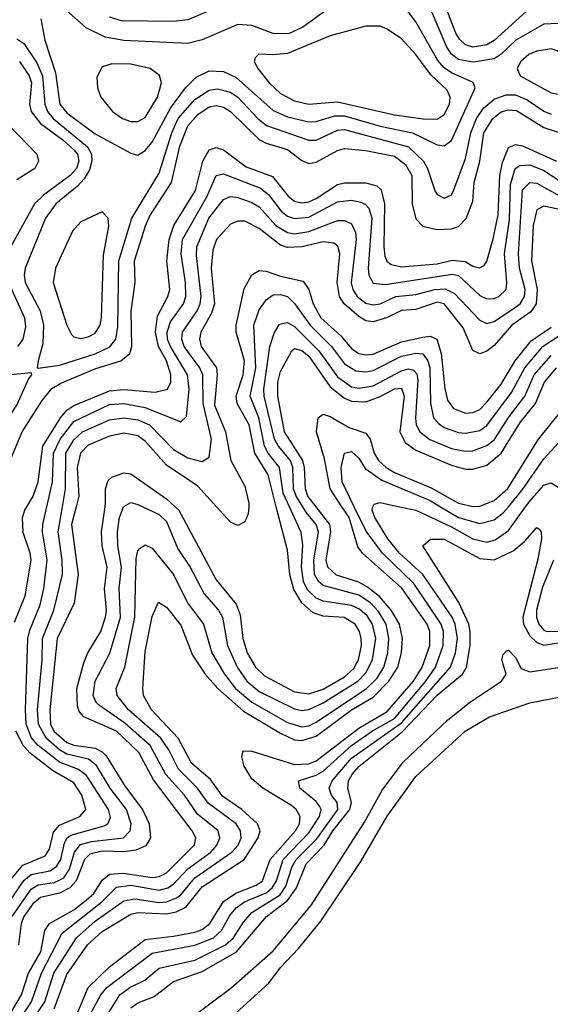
# Model space of a CAD drawing. Header units: inches. Extents: x 990535 to 1117859, y 769386 to 892122.
# Tile 29 of 256: x 1042458 to 1043948, y 838603 to 841367. Entities that reach past the tile are written whole.
import ezdxf

# ---------------------------------------------------------------- set-up
doc = ezdxf.new("R2010")
doc.units = ezdxf.units.IN
doc.header["$MEASUREMENT"] = 0
doc.layers.add('B0843', color=7, linetype='Continuous')
doc.layers.add('B0844', color=7, linetype='Continuous')

msp = doc.modelspace()

# ---------------------------------------------------------------- linework, layer by layer
at = {"layer": 'B0843', "color": 5}
for points, elevation in [([(1042405, 838855), (1042469.5, 838950.5), (1042490, 838967.7), (1042542.4, 838977.6), (1042561.7, 838990), (1042573.3, 839010), (1042584.2, 839055.8), (1042590.7, 839069.3), (1042602, 839078), (1042695.5, 839104.5), (1042705.3, 839110), (1042712.7, 839127.3), (1042707.7, 839150), (1042645.5, 839245.5), (1042622.7, 839262.7), (1042570, 839282.6), (1042510, 839330), (1042491.5, 839351.5), (1042476.4, 839390), (1042473.9, 839430), (1042481.3, 839630), (1042486.5, 839653.5), (1042515.6, 839724.4), (1042526.2, 839770), (1042535.2, 839850), (1042522.3, 839930), (1042523.3, 839950), (1042534.4, 840000)], 2460), ([(1042436.4, 838583.6), (1042463.3, 838630), (1042482.3, 838690), (1042517.6, 838750), (1042528.7, 838810), (1042541.7, 838830), (1042610, 838868.4), (1042644.8, 838895.2), (1042665.8, 838914.2), (1042690, 838951.8), (1042710, 838968.8), (1042748.9, 838971.1), (1042830, 838959.4), (1042850, 838962), (1042870, 838972.1), (1042949, 839051), (1042952.6, 839070), (1042942.6, 839090), (1042833.4, 839233.4), (1042792.2, 839310), (1042729.6, 839370), (1042638.5, 839410), (1042625.4, 839425.4), (1042620.7, 839440.7), (1042618.8, 839490), (1042637.9, 839562.1), (1042649, 839590), (1042686.2, 839650), (1042699.4, 839690), (1042701.9, 839710), (1042696, 839770), (1042703.9, 839830), (1042689.2, 839890), (1042687.4, 839930), (1042697.6, 840000)], 2380), ([(1042437, 838850), (1042490, 838926.1), (1042510, 838938.7), (1042555.4, 838944.6), (1042581.5, 838958.5), (1042597.6, 838982.4), (1042612.1, 839030), (1042628.7, 839051.3), (1042659.9, 839060.1), (1042749.9, 839070), (1042768.2, 839090), (1042770.7, 839110), (1042757.5, 839150), (1042711.7, 839210), (1042673.4, 839273.4), (1042651, 839291), (1042590, 839305.5), (1042570, 839317.1), (1042531.9, 839350), (1042510.5, 839390), (1042507.6, 839430), (1042521.2, 839570), (1042521.8, 839630), (1042554.3, 839710), (1042578.4, 839810), (1042577.6, 839850), (1042566.3, 839930), (1042578.4, 840000)], 2440), ([(1042443.7, 839676.3), (1042473, 839750), (1042489.9, 839850), (1042487.3, 839870), (1042467.6, 839927.6), (1042466.3, 839970), (1042472.2, 839990), (1042478.2, 840000)], 2480), ([(1042616.3, 840000), (1042603.4, 839950), (1042622.5, 839810), (1042611.2, 839728.8), (1042563.5, 839630), (1042542.6, 839430), (1042544.8, 839390), (1042554.3, 839370), (1042590, 839338.5), (1042610, 839330.3), (1042670, 839322.5), (1042690, 839311.8), (1042700.4, 839300.4), (1042754.2, 839214.2), (1042803.1, 839150), (1042821.5, 839110), (1042824.9, 839070), (1042812, 839048), (1042784.4, 839035.6), (1042750, 839031.1), (1042690, 839033.3), (1042655.2, 839024.8), (1042640.2, 839010), (1042616.5, 838950), (1042598.4, 838930), (1042570, 838914.9), (1042516.8, 838903.2), (1042495.1, 838884.9), (1042470.1, 838849.9), (1042462.1, 838830), (1042455, 838770)], 2420), ([(1042458.3, 838561.7), (1042490.9, 838610), (1042519.1, 838690), (1042577, 838803), (1042689, 838891), (1042730, 838932.1), (1042770, 838937.4), (1042850, 838923.7), (1042873.6, 838930), (1042890, 838940.6), (1042930, 838983.6), (1042994.8, 839030), (1043011.2, 839050), (1043019.9, 839070), (1043015.5, 839090), (1042957.3, 839137.3), (1042920.7, 839190), (1042868.3, 839248.3), (1042824.7, 839330), (1042752.8, 839392.8), (1042681.8, 839441.8), (1042672.6, 839450), (1042664, 839470), (1042669.8, 839510.2), (1042711.1, 839588.9), (1042741.1, 839690), (1042737, 839770), (1042743.4, 839830), (1042733.6, 839890), (1042732.6, 839930), (1042738, 839970), (1042749.8, 840000)], 2360), ([(1042480.8, 838539.2), (1042528.3, 838610), (1042554.3, 838690), (1042617.8, 838790), (1042670, 838836.9), (1042750, 838893.3), (1042781, 838899), (1042850, 838889.2), (1042870, 838890.8), (1042897.9, 838902.1), (1042910, 838910.6), (1042950, 838957.7), (1043053.3, 839030), (1043071.8, 839050), (1043079.6, 839070), (1043078.2, 839090), (1043065.6, 839110), (1042987.3, 839167.3), (1042957.5, 839210), (1042903.5, 839263.5), (1042877.2, 839317.2), (1042854.2, 839350), (1042763.8, 839430), (1042731.7, 839470), (1042728.5, 839490), (1042752.9, 839550), (1042781.2, 839690), (1042785.3, 839854.7), (1042790, 839876.5), (1042796.1, 839883.9), (1042810, 839893.5), (1042830, 839883.8), (1042889.8, 839809.8), (1042929.2, 839730), (1042973.9, 839670), (1042997.3, 839590), (1043033.2, 839530), (1043064.2, 839490), (1043110, 839451), (1043210, 839394.3), (1043250, 839381.8), (1043270, 839385), (1043290, 839394.7), (1043431.7, 839490), (1043461.3, 839518.7), (1043480.7, 839550), (1043491.7, 839590), (1043494.8, 839630), (1043486.5, 839670), (1043465.6, 839705.6), (1043442.5, 839730), (1043410, 839751.6), (1043310, 839778.7), (1043296.6, 839790), (1043286.1, 839810), (1043283.6, 839850), (1043297.3, 839930), (1043290.4, 839950), (1043263.2, 839983.2), (1043252.6, 840000)], 2340), ([(1042554.6, 838590), (1042590, 838686.7), (1042648.3, 838770), (1042690, 838807.1), (1042770, 838856.1), (1042790, 838861), (1042870, 838857), (1042897.1, 838862.9), (1042924.3, 838875.7), (1042970, 838932.4), (1043088.3, 839010), (1043127.3, 839070), (1043132.7, 839090), (1043125.6, 839110), (1043081.7, 839150), (1043027, 839187), (1042994.1, 839234.1), (1042940.3, 839280.3), (1042902.8, 839350), (1042828.3, 839430), (1042805.8, 839470), (1042803.4, 839490), (1042810, 839594), (1042830, 839692), (1042848.1, 839731.9), (1042870, 839717.7), (1042910, 839667.4), (1042943.5, 839583.5), (1042978.4, 839530), (1043013.9, 839490), (1043086.1, 839426.1), (1043190, 839364.3), (1043230, 839345.6), (1043250, 839343.3), (1043290, 839355.8), (1043389.9, 839430.1), (1043450, 839465.6), (1043494.2, 839510), (1043519.4, 839550), (1043530.3, 839590), (1043532.5, 839630), (1043523.9, 839670), (1043500.9, 839710), (1043468, 839748), (1043434.6, 839774.6), (1043410, 839788), (1043347.9, 839807.9), (1043323.4, 839830), (1043318.5, 839850), (1043331.9, 839930), (1043328.5, 839950), (1043290, 840000)], 2320), ([(1042616.8, 838570), (1042650.1, 838649.9), (1042710, 838708.6), (1042810, 838785.2), (1042890, 838793.9), (1042950, 838805.4), (1042970, 838813.3), (1042991.9, 838830), (1043030, 838892), (1043064.9, 838915.1), (1043122.4, 838937.6), (1043139.6, 838950), (1043161.7, 839010), (1043232.2, 839090), (1043243.4, 839110), (1043245.2, 839130), (1043234.5, 839150), (1043221, 839161), (1043140.8, 839210), (1043110, 839235.6), (1043088.1, 839271.9), (1043082, 839298), (1043085.6, 839314.4), (1043110, 839313.7), (1043230, 839276.4), (1043270, 839278.5), (1043290, 839286.3), (1043410, 839378.4), (1043490, 839424.9), (1043563.3, 839510), (1043587.8, 839550), (1043609.8, 839610), (1043609.8, 839650), (1043602.4, 839670), (1043531.2, 839771.3), (1043420.9, 839870), (1043407.3, 839887.3), (1043382.6, 839970), (1043362.8, 840000)], 2280), ([(1042643, 838550), (1042685.6, 838630), (1042703.1, 838650), (1042830, 838746.7), (1042950, 838768.6), (1043002, 838790), (1043025, 838810), (1043047.8, 838852.2), (1043066.2, 838873.8), (1043089.5, 838890.5), (1043150, 838916.4), (1043167.1, 838930), (1043179, 838950), (1043198, 839010), (1043270, 839084.6), (1043300, 839130), (1043304.5, 839150), (1043299.4, 839159.4), (1043290, 839172.5), (1043244.6, 839210), (1043240.8, 839230), (1043290, 839246.4), (1043310, 839257.7), (1043390, 839330), (1043449, 839371), (1043510, 839405.2), (1043597.9, 839510), (1043625.4, 839550), (1043647, 839610), (1043647.5, 839650), (1043641.5, 839670), (1043564.3, 839784.3), (1043476.9, 839870), (1043431.2, 839931.2), (1043397.5, 840000)], 2260), ([(1042701.5, 838570), (1042739.1, 838630), (1042767.3, 838650), (1042809.4, 838670.6), (1042850, 838704.9), (1042950, 838727.2), (1043036.1, 838770), (1043058.5, 838790), (1043086, 838834), (1043110, 838861.2), (1043189.4, 838910.6), (1043205.6, 838934.4), (1043222.6, 838990), (1043234, 839010), (1043292.5, 839067.5), (1043350.9, 839150), (1043349.1, 839170), (1043333.8, 839190), (1043327, 839210), (1043335.2, 839230), (1043390, 839294), (1043530, 839393.5), (1043667.4, 839550), (1043681.1, 839590), (1043686.9, 839630), (1043680.7, 839670), (1043671.8, 839690), (1043589.6, 839809.6), (1043524.1, 839870), (1043491.2, 839910), (1043454.9, 839970), (1043448, 839990), (1043449.7, 840000)], 2240), ([(1042804.1, 840000), (1042850, 839978), (1042870, 839958.9), (1042901.7, 839881.7), (1042936.3, 839830), (1042975.9, 839755.9), (1043016.1, 839710), (1043027.1, 839690), (1043041.6, 839610), (1043068.7, 839550), (1043095.5, 839510), (1043130, 839481.3), (1043230, 839432.5), (1043250, 839428.1), (1043270, 839430.5), (1043310, 839449.8), (1043406.9, 839510), (1043430, 839534), (1043449, 839570), (1043457.6, 839630), (1043448.7, 839670), (1043433.7, 839693.7), (1043412.1, 839712.1), (1043390, 839723.1), (1043310, 839734.8), (1043290, 839743.5), (1043266.5, 839766.5), (1043254.8, 839790), (1043249.1, 839830), (1043253.1, 839893.1), (1043248.1, 839928.1), (1043215.4, 840000)], 2360), ([(1042894.2, 840000), (1042905, 839990), (1043010, 839794.9), (1043066.2, 839726.2), (1043076.7, 839696.7), (1043084.2, 839630), (1043097, 839590), (1043119.8, 839550), (1043145.4, 839525.4), (1043230, 839480.2), (1043270, 839475.1), (1043310, 839487.7), (1043370, 839522.1), (1043394.9, 839545.1), (1043409.3, 839570), (1043417.5, 839610), (1043417, 839630), (1043412.5, 839650), (1043400.1, 839670), (1043369, 839689), (1043310, 839693.1), (1043281.8, 839701.8), (1043250.4, 839730.4), (1043227.4, 839767.4), (1043216.8, 839810), (1043210, 839877.6), (1043178.4, 840000)], 2380), ([(1043101.1, 840000), (1043099.8, 839980.2), (1043090, 839957.7), (1043070, 839947.1), (1043050, 839956.4), (1043010.6, 840000)], 2420), ([(1043524.8, 840000), (1043570, 839990), (1043670, 839944), (1043730, 839909.6), (1043770, 839900.2), (1043793, 839907), (1043830, 839933.1), (1043878.4, 840000)], 2240), ([(1043639.4, 840000), (1043690, 839969.7), (1043750, 839953.4), (1043790, 839963.4), (1043816.5, 839983.5), (1043830.1, 840000)], 2260), ([(1042770, 838593.3), (1042790, 838607.2), (1042835.3, 838624.7), (1042890, 838667.4), (1042970, 838695.2), (1043066.4, 838750), (1043150.8, 838849.2), (1043210, 838894.8), (1043235.6, 838930), (1043262.2, 838997.8), (1043312.6, 839050), (1043337, 839090), (1043384.9, 839150), (1043390, 839170), (1043379.2, 839210), (1043381.4, 839230), (1043392.6, 839250), (1043410, 839271.1), (1043532.2, 839367.8), (1043630, 839471.2), (1043700.8, 839530), (1043712, 839550), (1043722.4, 839610), (1043722.9, 839650), (1043718.6, 839670), (1043690.9, 839730.9), (1043589.8, 839890), (1043611, 839909), (1043650, 839909.3), (1043750, 839855), (1043790, 839850.8), (1043843.5, 839876.5), (1043876.5, 839903.5), (1043910, 839941.6), (1043916.9, 839936.9), (1043922.2, 839930), (1043922.7, 839910), (1043913.1, 839853.1), (1043870.8, 839690), (1043872.8, 839670), (1043890, 839637.3), (1043910, 839619.2), (1043930, 839611.5), (1043970, 839618.2)], 2220), ([(1043956.3, 839850), (1043925.7, 839774.3), (1043909.3, 839710), (1043908.7, 839690), (1043915.2, 839670), (1043930, 839653.1), (1043938.9, 839650), (1043970, 839650.6)], 2240), ([(1042936.9, 838563.1), (1043051.2, 838648.8), (1043170, 838753.4), (1043277.6, 838882.4), (1043425.8, 839114.2), (1043476.1, 839203.9), (1043535.8, 839284.2), (1043658.9, 839401.1), (1043720.6, 839450), (1043811.1, 839510), (1043823.4, 839530), (1043811.7, 839570), (1043815, 839585), (1043824.3, 839595.7), (1043830, 839597.3), (1043850, 839576.4), (1043866.1, 839546.1), (1043890, 839536.6), (1044190, 839582.5)], 2180), ([(1042648.1, 837130), (1042550, 837331.2), (1042510, 837459.2), (1042503.2, 837530), (1042489.3, 837590), (1042484, 837690), (1042490, 837787.7), (1042520.8, 837950), (1042530, 837987.7), (1042550, 838036), (1042605.4, 838134.6), (1042810, 838346.6), (1043157.9, 838662.1), (1043190, 838706.3), (1043240.5, 838759.5), (1043303.6, 838836.4), (1043416, 839004), (1043490, 839130.8), (1043570, 839242.3), (1043708.5, 839370), (1043776.9, 839410), (1043890, 839449.2), (1044030, 839476.8)], 2160), ([(1042410, 838925.4), (1042466.6, 838993.4), (1042530, 839019.6), (1042541.3, 839038.7), (1042553.4, 839086.6), (1042570, 839106.4), (1042627, 839130), (1042643.5, 839150), (1042632.9, 839190), (1042610, 839224.9), (1042550, 839259.9), (1042487.9, 839307.9), (1042468.4, 839328.4), (1042447.6, 839370)], 2480)]:
    msp.add_lwpolyline(points, dxfattribs=dict(at, elevation=elevation))
at = {"layer": 'B0844', "color": 5}
for points, elevation in [([(1043890, 841399.4), (1043790, 841309.1), (1043770, 841296.7), (1043730, 841290.4), (1043710, 841296.8), (1043692.6, 841312.6), (1043682.3, 841330), (1043630, 841466.5)], 2520), ([(1043970, 841356.5), (1043930, 841355.2), (1043850.5, 841310), (1043810, 841270.2), (1043790, 841257.5), (1043731.4, 841248.6), (1043690, 841256), (1043670.5, 841270.5), (1043657.5, 841290), (1043590, 841449.3)], 2540), ([(1042517.6, 841370), (1042528.7, 841310), (1042558.3, 841218.3), (1042570.5, 841130), (1042590, 841106.2), (1042670, 841047.2), (1042770, 840992.9), (1042790, 840986.8), (1042810, 840999.8), (1042830, 841023.3), (1042881.2, 841118.8), (1042923.5, 841176.5), (1042953.6, 841206.4), (1042990, 841223.5), (1043030, 841221.5), (1043065.5, 841205.5), (1043170, 841112.4), (1043210, 841095), (1043270, 841080.9), (1043290, 841081.9), (1043342.2, 841097.8), (1043370, 841097.7), (1043470, 841068.9), (1043560.9, 841050), (1043630, 841016.1), (1043650, 841013), (1043670, 841028.2), (1043736.4, 841176.4), (1043731.2, 841191.2), (1043670, 841218.2), (1043650, 841232), (1043632.4, 841252.4), (1043570, 841361.5), (1043530, 841414.9)], 2560), ([(1043030, 841409.3), (1042930, 841367.2), (1042890, 841362.8), (1042744.3, 841364.3), (1042710, 841374.1)], 2540), ([(1043313.4, 841390), (1043253.2, 841346.8), (1043212.4, 841327.6), (1043170, 841328.2), (1043110, 841350.9), (1043070, 841354.1), (1042970, 841310.7), (1042930, 841300.5), (1042750, 841309.4), (1042698.4, 841318.4), (1042644.5, 841344.5), (1042581.1, 841401.1)], 2560), ([(1042450, 841314.1), (1042470, 841301), (1042506.5, 841246.5), (1042522.5, 841210), (1042528.9, 841130), (1042535.7, 841110), (1042551.6, 841090), (1042648.8, 841010), (1042659.8, 840990), (1042661, 840970), (1042653.7, 840946.3), (1042639, 840921), (1042620.1, 840899.9), (1042559.5, 840850), (1042530.1, 840810), (1042473.6, 840670), (1042470.4, 840650), (1042473.4, 840630), (1042515.1, 840550), (1042525, 840510), (1042522.9, 840457.1), (1042510.2, 840410), (1042506.8, 840390), (1042510, 840389), (1042570, 840397.9), (1042670, 840429), (1042711, 840449), (1042727.6, 840470), (1042733.6, 840506.4), (1042736.8, 840690), (1042772.6, 840810), (1042850, 840936.2), (1042885.5, 841050), (1042903, 841090), (1042950, 841143.2), (1042990, 841170), (1043013.6, 841173.6), (1043050, 841163.8), (1043070.7, 841150), (1043126.8, 841090), (1043150.7, 841070.7), (1043270, 841029.1), (1043290, 841029.1), (1043350, 841057.5), (1043370, 841059.3), (1043550, 841010.3), (1043591.7, 840970), (1043603.3, 840950), (1043624.9, 840884.9), (1043630, 840876.8), (1043650, 840866.5), (1043670, 840876), (1043677.1, 840890), (1043710, 840977.8), (1043724.2, 841050), (1043740.3, 841090), (1043760.6, 841119.4), (1043790, 841143.9), (1043823.9, 841156.1), (1043850, 841156), (1043882.8, 841142.8), (1043930, 841110.9), (1043950, 841102.4)], 2540), ([(1042457.4, 841250), (1042484.3, 841210), (1042491, 841190), (1042485.5, 841130), (1042490, 841109.3), (1042516.2, 841076.2), (1042579.4, 841030), (1042610, 841001.7), (1042620, 840990), (1042624, 840970), (1042617.1, 840950), (1042600.2, 840930), (1042525.2, 840874.8), (1042499.5, 840850), (1042421.7, 840710)], 2520), ([(1042430, 840127.7), (1042465.4, 840210), (1042521.4, 840298.6), (1042548.5, 840331.5), (1042573.3, 840346.7), (1042672.2, 840387.8), (1042741.7, 840410), (1042766.8, 840430), (1042772.7, 840450), (1042770.9, 840549.1), (1042782, 840630), (1042780.4, 840690), (1042811.1, 840788.9), (1042823.6, 840816.4), (1042884.3, 840910), (1042908, 841012), (1042930, 841069.7), (1042958.3, 841101.7), (1042990, 841122.6), (1043010, 841126.4), (1043030, 841121.7), (1043050, 841109.2), (1043130, 841031.1), (1043150, 841020.5), (1043210, 841002.9), (1043250, 840972.5), (1043270, 840963.5), (1043290, 840967.4), (1043350, 841000.6), (1043370, 841005.6), (1043430, 841000.4), (1043510, 840983.9), (1043541, 840961), (1043559, 840930), (1043559.9, 840850), (1043570, 840808.7), (1043590, 840787.9), (1043630, 840778.4), (1043670, 840780.2), (1043690, 840786.9), (1043711.1, 840808.9), (1043730, 840857.7), (1043734.4, 840910), (1043749.6, 840970), (1043761.4, 841050), (1043786, 841090), (1043810, 841108.4), (1043830, 841114.6), (1043852.4, 841112.4), (1043930, 841064.5), (1043990, 841044.7)], 2520), ([(1042428.8, 841070), (1042506, 840990), (1042510.6, 840970), (1042500.1, 840950), (1042450, 840917.6)], 2480), ([(1042478.2, 840000), (1042496, 840030), (1042509.5, 840070), (1042523.3, 840170), (1042572.5, 840250), (1042590, 840270.7), (1042610, 840284), (1042710, 840325.8), (1042750, 840329.4), (1042838.4, 840321.6), (1042873, 840330), (1042882.1, 840350), (1042882.2, 840370), (1042870, 840410), (1042848.1, 840450), (1042839, 840490), (1042844.7, 840535.3), (1042873.7, 840590), (1042879.1, 840610), (1042871.6, 840690), (1042877.4, 840750), (1042890.8, 840790), (1042951.8, 840888.2), (1042971.9, 840970), (1042990, 841002.1), (1043010, 841008.4), (1043030, 841001.8), (1043094, 840954), (1043167.6, 840927.6), (1043211.6, 840871.6), (1043230, 840857.7), (1043250, 840852.8), (1043270, 840855.7), (1043290, 840865.1), (1043350, 840904.3), (1043370, 840909.6), (1043430, 840909.5), (1043460.6, 840900.6), (1043472.6, 840890), (1043482.7, 840850), (1043480, 840730), (1043483.6, 840703.6), (1043489.2, 840689.2), (1043500.5, 840680.5), (1043530, 840673.7), (1043630, 840682.1), (1043672, 840692), (1043708.5, 840688.5), (1043730, 840675.7), (1043749.3, 840670.7), (1043762.3, 840677.7), (1043770, 840689.2), (1043787.5, 840752.5), (1043800.9, 840819.1), (1043806.3, 840930), (1043813.6, 840966.4), (1043830, 841008.3), (1043850, 841017.4), (1043870, 841013.1), (1043965.5, 840970)], 2480), ([(1042534.4, 840000), (1042550, 840070), (1042552.8, 840150), (1042571.3, 840190), (1042610, 840239), (1042710, 840286.8), (1042750, 840289.6), (1042810, 840278.5), (1042910, 840238.5), (1042926.6, 840253.4), (1042934.3, 840330), (1042929.5, 840370), (1042881.2, 840450), (1042873, 840470), (1042871.7, 840490), (1042881, 840519), (1042918, 840570), (1042924.7, 840590), (1042923.5, 840630), (1042911.2, 840710), (1042914.7, 840750), (1042983.2, 840870), (1043010, 840929.6), (1043030, 840934.9), (1043134.5, 840894.5), (1043156.8, 840876.8), (1043192.3, 840830), (1043210, 840815.6), (1043230, 840809), (1043270, 840812.6), (1043350, 840856.5), (1043390, 840860.6), (1043415.4, 840855.4), (1043428.8, 840848.8), (1043437.8, 840837.8), (1043446.9, 840810), (1043436.5, 840670), (1043437.8, 840650), (1043450, 840627.3), (1043484.3, 840624.3), (1043672.8, 840652.8), (1043690, 840648.9), (1043750, 840592.8), (1043770, 840583.9), (1043790, 840584.3), (1043802.9, 840590), (1043823.5, 840610), (1043826.1, 840630), (1043818.8, 840710), (1043833.6, 840806.4), (1043835.7, 840904.3), (1043849.2, 840950), (1043861.9, 840958.1), (1043890, 840959.5), (1043930, 840943.9), (1044010, 840891.3)], 2460), ([(1042578.4, 840000), (1042587, 840050), (1042588, 840150), (1042610, 840187.5), (1042634.1, 840210), (1042710, 840244.4), (1042750, 840249.4), (1042790, 840243.8), (1042822.3, 840230), (1042890, 840160.6), (1042930, 840137), (1042970, 840126.7), (1042990, 840139.1), (1042996.6, 840190), (1042972.9, 840290), (1042971.9, 840370), (1042963.4, 840390), (1042919.8, 840450), (1042912.8, 840470), (1042915.3, 840490), (1042956.5, 840550), (1042965, 840570), (1042967.7, 840590), (1042954.5, 840705.5), (1042955.7, 840730), (1042989.5, 840810), (1043030, 840862.5), (1043050, 840870.7), (1043070, 840868.6), (1043110, 840854.6), (1043130, 840842.1), (1043177.4, 840790), (1043210, 840769.8), (1043230, 840766.6), (1043270, 840772.8), (1043350, 840803.9), (1043370, 840803.5), (1043390, 840794.1), (1043401.2, 840770), (1043403.1, 840750), (1043388.8, 840628.8), (1043393.4, 840610), (1043405.5, 840590), (1043430, 840571.2), (1043450, 840566.6), (1043470, 840569.6), (1043514.2, 840590), (1043570, 840595.9), (1043623.5, 840610), (1043652.1, 840612.1), (1043678.9, 840598.9), (1043750, 840524.1), (1043770, 840514.5), (1043790, 840519.7), (1043850, 840560.2), (1043863, 840570), (1043875.3, 840590), (1043876.9, 840610), (1043861.4, 840670), (1043858.7, 840710), (1043870, 840890), (1043889.9, 840910), (1043910, 840908.1), (1043930, 840897.5), (1044025.2, 840845.2)], 2440), ([(1043970, 840835.5), (1043930, 840844.1), (1043910, 840833.5), (1043899.7, 840790), (1043894.9, 840690), (1043911, 840610), (1043908, 840570), (1043892.7, 840547.3), (1043839.8, 840510), (1043790, 840452.4), (1043770, 840436.6), (1043750, 840429.2), (1043730, 840438.9), (1043702.7, 840502.7), (1043649.9, 840569.9), (1043630, 840574.2), (1043570, 840553.6), (1043530, 840551.2), (1043488.3, 840530), (1043450, 840519.1), (1043430, 840522.4), (1043410, 840533.8), (1043369.2, 840569.2), (1043356.2, 840590), (1043349.7, 840630), (1043357, 840710), (1043351.3, 840731.3), (1043339.9, 840739.9), (1043310, 840744), (1043250, 840729.8), (1043210, 840727.8), (1043190, 840734.6), (1043130, 840780.9), (1043090, 840802), (1043070, 840802.1), (1043050, 840793.3), (1043011, 840750), (1042999.9, 840720.1), (1042995.5, 840670), (1043005, 840570), (1042996.1, 840543.9), (1042966.4, 840490), (1042962.4, 840470), (1042967.7, 840450), (1043010.2, 840390), (1043012.4, 840370), (1043004.8, 840284.8), (1043036.1, 840210), (1043050.9, 840130), (1043090, 840057.3), (1043101.8, 840010), (1043101.1, 840000)], 2420), ([(1043178.4, 840000), (1043155.2, 840090), (1043117.8, 840150), (1043102.5, 840230), (1043068.8, 840290), (1043065.7, 840310), (1043085.4, 840370), (1043089.6, 840410), (1043065.6, 840490), (1043065.8, 840510), (1043087.8, 840612.2), (1043110, 840651), (1043130, 840663.5), (1043150, 840661.6), (1043190, 840646.9), (1043253.7, 840633.7), (1043269.8, 840609.8), (1043281.7, 840570), (1043303.9, 840530), (1043359.4, 840479.4), (1043390, 840444.7), (1043410, 840430.6), (1043430, 840426.5), (1043450, 840428.7), (1043530, 840463.2), (1043590, 840476.4), (1043610, 840478.8), (1043629, 840470), (1043641, 840430), (1043651.8, 840331.8), (1043659.5, 840299.5), (1043676, 840276), (1043710, 840263), (1043730, 840264.3), (1043750, 840273.1), (1043770, 840293.4), (1043810, 840344.4), (1043849.3, 840410), (1043893.8, 840466.2), (1043950, 840504.3)], 2380), ([(1042426.7, 840630), (1042471.7, 840530), (1042474.5, 840505.5), (1042466.5, 840470), (1042451.6, 840450)], 2520), ([(1043215.4, 840000), (1043198.1, 840038.1), (1043187.1, 840110), (1043155.4, 840150), (1043145.3, 840170), (1043129.8, 840249.8), (1043105.1, 840310), (1043120.8, 840390), (1043115.8, 840510), (1043130, 840553), (1043150, 840581), (1043170, 840595.1), (1043190, 840596.2), (1043210.1, 840590), (1043230, 840570.5), (1043273.8, 840510), (1043333.6, 840450), (1043370, 840401.1), (1043401.5, 840381.5), (1043430, 840378.6), (1043450, 840382.9), (1043530, 840422.3), (1043570, 840430.8), (1043590, 840429.1), (1043604.3, 840410), (1043609.5, 840390), (1043611.1, 840291.1), (1043620.1, 840250), (1043633.6, 840233.6), (1043650, 840222.8), (1043690, 840208.7), (1043710, 840206.7), (1043750, 840214.4), (1043770, 840227.7), (1043839.1, 840320.9), (1043875.9, 840390), (1043926.6, 840450), (1043970, 840479)], 2360), ([(1043252.6, 840000), (1043233.8, 840030), (1043226.8, 840050), (1043225.3, 840110), (1043218.3, 840130), (1043184.4, 840170), (1043173.2, 840190), (1043144.6, 840310), (1043143.6, 840330), (1043160.4, 840450), (1043172.3, 840487.7), (1043187.4, 840512.6), (1043210, 840517), (1043230, 840506.2), (1043298, 840438), (1043350, 840364.5), (1043390, 840337.1), (1043410, 840332.7), (1043450, 840339.4), (1043530, 840381.4), (1043550, 840387.5), (1043563.6, 840383.6), (1043573.2, 840373.2), (1043576.2, 840356.2), (1043568.8, 840248.8), (1043570.9, 840230), (1043581.6, 840210), (1043609.1, 840189.1), (1043670, 840163.8), (1043710, 840156), (1043730, 840157.2), (1043770, 840171.9), (1043791.1, 840188.9), (1043830, 840251), (1043876.5, 840310), (1043902, 840370), (1043950, 840424.5)], 2340), ([(1043290, 840000), (1043266.9, 840030), (1043260.1, 840050), (1043258.1, 840110), (1043253.2, 840130), (1043201.6, 840210), (1043182.5, 840310), (1043182.7, 840350), (1043190, 840379.4), (1043222, 840438), (1043230, 840444.5), (1043250, 840438.3), (1043270, 840422.5), (1043330, 840337.1), (1043370, 840305.2), (1043390, 840296), (1043430, 840294.4), (1043470.5, 840309.5), (1043510, 840331.1), (1043530, 840332.9), (1043537.7, 840310), (1043525.6, 840210), (1043540, 840180), (1043570, 840158.4), (1043670, 840117.1), (1043710, 840105.7), (1043730, 840105.6), (1043770, 840116.9), (1043810, 840150.4), (1043863.3, 840236.7), (1043905.8, 840290), (1043931.6, 840350), (1043965.5, 840390)], 2320), ([(1043362.8, 840000), (1043329.8, 840050), (1043314.1, 840134.1), (1043290.9, 840210), (1043295.6, 840250), (1043310, 840259.9), (1043330, 840253.7), (1043382.8, 840222.8), (1043430, 840206.1), (1043441.8, 840190), (1043453.6, 840150), (1043465.5, 840130), (1043486.5, 840110), (1043510, 840096), (1043613.3, 840053.3), (1043690, 840010.3), (1043730, 840000.8), (1043750, 840001.7), (1043790, 840017.4), (1043828.7, 840051.3), (1043915, 840190), (1043990, 840283.4)], 2280), ([(1043010.6, 840000), (1042958.1, 840058.1), (1042870, 840116.9), (1042810, 840183.7), (1042790, 840199.5), (1042750, 840207), (1042710, 840198.3), (1042650, 840172.4), (1042628.5, 840150), (1042619.5, 840110), (1042624, 840030), (1042616.3, 840000)], 2420), ([(1043830.1, 840000), (1043870.7, 840049.3), (1043930, 840134.1), (1043970, 840178.9), (1043990, 840186.5), (1044010, 840175.5), (1044030, 840141.5), (1044058.2, 840070), (1044076.4, 840050), (1044113.4, 840030), (1044134.5, 840010), (1044134.2, 840000)], 2260), ([(1043397.5, 840000), (1043363.3, 840070), (1043360.4, 840110), (1043369.6, 840150.4), (1043390, 840155), (1043410, 840136.2), (1043427.7, 840107.7), (1043474.7, 840074.7), (1043610, 840017.7), (1043639.4, 840000)], 2260), ([(1042697.6, 840000), (1042699.1, 840010), (1042699.4, 840050), (1042706, 840074), (1042716.7, 840083.3), (1042750, 840095.2), (1042770, 840092), (1042870, 840022.5), (1042894.2, 840000)], 2380), ([(1043878.4, 840000), (1043890, 840016), (1043930, 840060.3), (1043950, 840066.9), (1044009.7, 840029.7), (1044025.9, 840010), (1044027.2, 840000)], 2240), ([(1042749.8, 840000), (1042750, 840000.5), (1042770, 840011.6), (1042790, 840006.7), (1042804.1, 840000)], 2360), ([(1043449.7, 840000), (1043450, 840002), (1043453, 840007), (1043470, 840012.1), (1043524.8, 840000)], 2240)]:
    msp.add_lwpolyline(points, dxfattribs=dict(at, elevation=elevation))
for points, elevation in [([(1043470, 841348.9), (1043430, 841348.8), (1043330, 841321.8), (1043210, 841272.7), (1043168.3, 841268.3), (1043129.6, 841270.4), (1043119.3, 841260.7), (1043115.9, 841250), (1043126.8, 841230), (1043158.3, 841190), (1043190, 841160.6), (1043230, 841139.5), (1043270, 841130.3), (1043350, 841136.6), (1043510, 841099.9), (1043591.1, 841088.9), (1043630, 841088.3), (1043650, 841101.5), (1043664.5, 841130), (1043666.5, 841150), (1043658.6, 841170), (1043612.5, 841212.5), (1043570, 841269.9), (1043530, 841313.8), (1043490, 841341.1)], 2580), ([(1043950, 841285.7), (1043910, 841279.3), (1043887.7, 841270), (1043865.3, 841250), (1043854.7, 841230), (1043863.5, 841210), (1043950, 841162.4), (1043970, 841158), (1043990, 841163), (1044000.1, 841179.9), (1044002.4, 841210), (1043990, 841255.4), (1043970, 841279.4)], 2560), ([(1042716.9, 841243.1), (1042690, 841234.9), (1042674.2, 841205.8), (1042676.1, 841176.1), (1042685.9, 841150), (1042718.2, 841110), (1042746.8, 841090), (1042770, 841081.7), (1042790, 841081.9), (1042810, 841092.6), (1042844.5, 841150), (1042856.2, 841190), (1042850.7, 841210.7), (1042824.4, 841230), (1042770, 841242.5)], 2580), ([(1042690, 840827.6), (1042630, 840799.5), (1042605.9, 840774.1), (1042558.9, 840670), (1042552.1, 840630), (1042590.1, 840510), (1042603.3, 840483.3), (1042610, 840477.2), (1042630, 840472.5), (1042650, 840476.7), (1042670, 840487.6), (1042683.9, 840510), (1042687.6, 840530), (1042693.4, 840706.6), (1042707.9, 840787.9), (1042706.6, 840810)], 2560), ([(1042490, 840376), (1042433, 840370), (1042398.5, 840350), (1042389.2, 840330), (1042390, 840278), (1042396, 840256), (1042410, 840243.5), (1042430, 840255.6), (1042450, 840285.4), (1042482.3, 840357.7), (1042492.1, 840370)], 2540)]:
    msp.add_lwpolyline(points, close=True, dxfattribs=dict(at, elevation=elevation))

doc.saveas('drawing.dxf')
